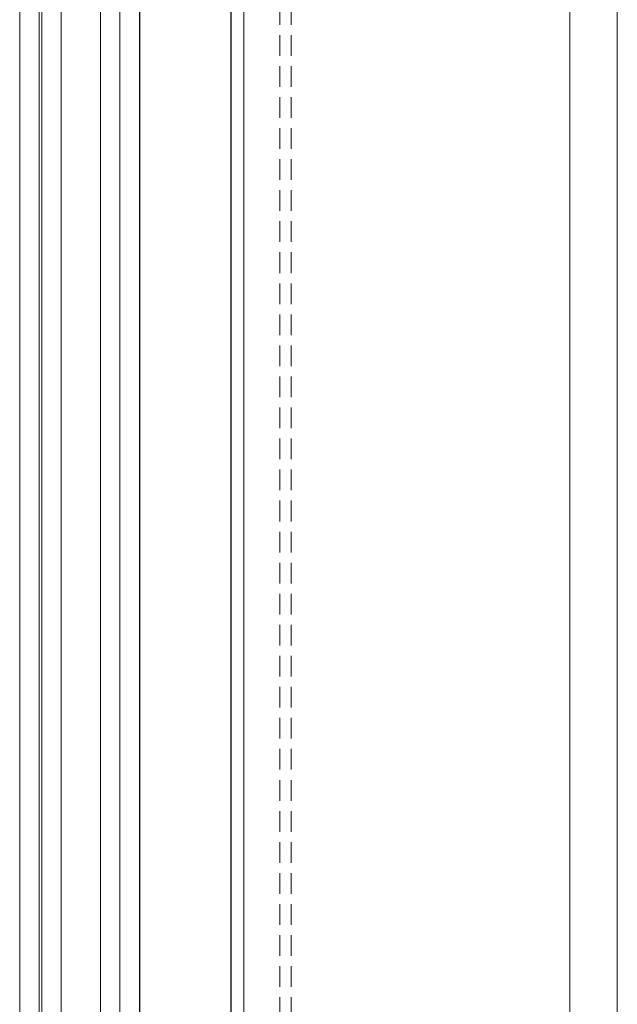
# Model space of a CAD drawing. Header units: inches. Extents: x -647532 to 3008597, y -136987 to 2557681.
# Tile 148 of 153: x 50037 to 50220, y 52825 to 53127. Entities that reach past the tile are written whole.
import ezdxf

# ---------------------------------------------------------------- set-up
doc = ezdxf.new("R2010")
doc.units = ezdxf.units.IN
doc.header["$MEASUREMENT"] = 0
doc.linetypes.add('BIAL-IT1I-KGD-001-IN-DWG-141 LEVEL 2 - OVERALL FIRE EXIT PLAN$0$HIDDEN', pattern=[9.525, 6.35, -3.175])
doc.layers.add('ARCH', color=8, linetype='Continuous')
doc.layers.add('YD-EXTERNAL 1', color=8, linetype='Continuous', lineweight=5)

# ---------------------------------------------------------------- blocks, each defined once
blk = doc.blocks.new('BIAL-IT1I-KGD-001-IN-DWG-141 LEVEL 2 - OVERALL FIRE EXIT PLAN$0$TYPE 2')
for p, q in [((141.5, 221.56), (4058.5, 221.56)), ((141.5, 121.56), (4058.5, 121.56))]:
    blk.add_line(p, q)
at = {"linetype": 'BIAL-IT1I-KGD-001-IN-DWG-141 LEVEL 2 - OVERALL FIRE EXIT PLAN$0$HIDDEN'}
for p, q in [((140, 136.06), (4060.5, 136.06)), ((140, 132.56), (4060.5, 132.56))]:
    blk.add_line(p, q, dxfattribs=at)
at = {"lineweight": -3, "ltscale": 1000}
for p, q in [((142, 117.56), (4057.5, 117.56)), ((142.5, 89.56), (4058, 89.56))]:
    blk.add_line(p, q, dxfattribs=at)
for points in [[(4082, 77.56), (118, 77.56), (118, 83.56), (4082, 83.56)], [(4082, 59.56), (118, 59.56), (118, 65.56), (4082, 65.56)], [(4082, 52.8), (118, 52.8), (118, 58.8), (4082, 58.8)]]:
    blk.add_lwpolyline(points)
blk = doc.blocks.new('ARCH')
at = {"layer": 'YD-EXTERNAL 1'}
blk.add_line((50220.177, 90843.513), (50220.177, 48212.125), dxfattribs=at)
at = {"layer": 'YD-EXTERNAL 1', "rotation": 269.9999999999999}
blk.add_blockref('BIAL-IT1I-KGD-001-IN-DWG-141 LEVEL 2 - OVERALL FIRE EXIT PLAN$0$TYPE 2', (49984.044, 56662.363), dxfattribs=at)

msp = doc.modelspace()

# ---------------------------------------------------------------- block references
at = {"layer": 'ARCH'}
msp.add_blockref('ARCH', (0, 0), dxfattribs=at)

doc.saveas('drawing.dxf')
